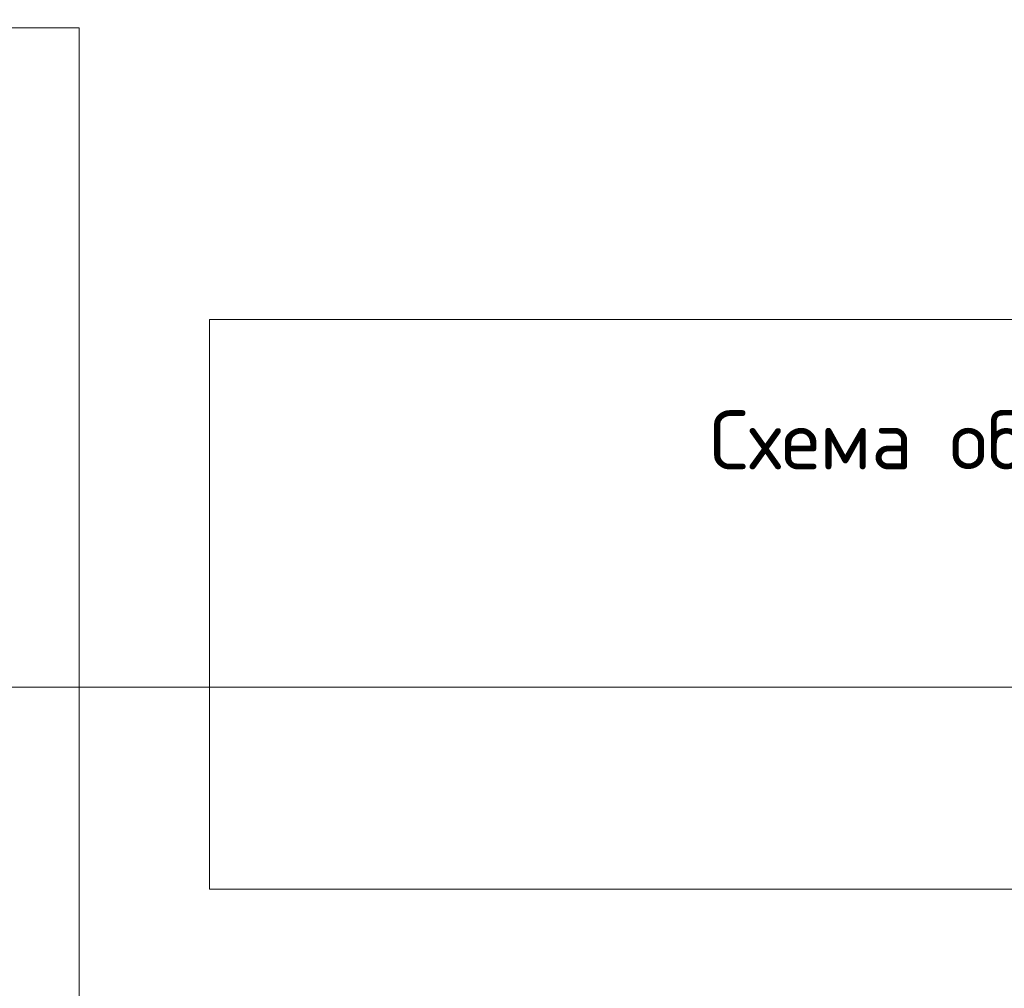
# Model space of a CAD drawing. Header units: millimetres. Extents: x 0 to 21005, y -5 to 14850.
# Tile 16 of 23: x 11023 to 14777, y 3688 to 7381. Entities that reach past the tile are written whole.
import ezdxf

# ---------------------------------------------------------------- set-up
doc = ezdxf.new("R2010")
doc.units = ezdxf.units.MM
doc.layers.add('Standard', color=7, linetype='Continuous', lineweight=25)
doc.styles.add('ISOCPEUR', font='txt')

msp = doc.modelspace()

# ---------------------------------------------------------------- linework, layer by layer
at = {"layer": 'Standard', "color": 7, "linetype": 'Continuous', "lineweight": 13, "transparency": 33554687}
msp.add_line((11250, -5), (11250, 7350), dxfattribs=at)
for points in [[(21005, 14764.4), (300, 14764.4), (300, 4836.2), (21005, 4836.2)], [(11250, 7350), (1706.5, 7350), (1706.5, -5)], [(20542.5, 6238.6), (11746.9, 6238.6), (11746.9, 4065.8), (20542.5, 4065.8), (20542.5, 6238.6)]]:
    msp.add_lwpolyline(points, dxfattribs=at)

# ---------------------------------------------------------------- texts
at = {"layer": 'Standard', "color": 7, "linetype": 'Continuous', "lineweight": 50, "transparency": 33554687, "insert": (13654, 5605.6), "char_height": 225, "width": 6104.361, "attachment_point": 7, "style": 'ISOCPEUR'}
msp.add_mtext('\\W0.99;Схема образмеривания деталей по типам', dxfattribs=at)

doc.saveas('drawing.dxf')
